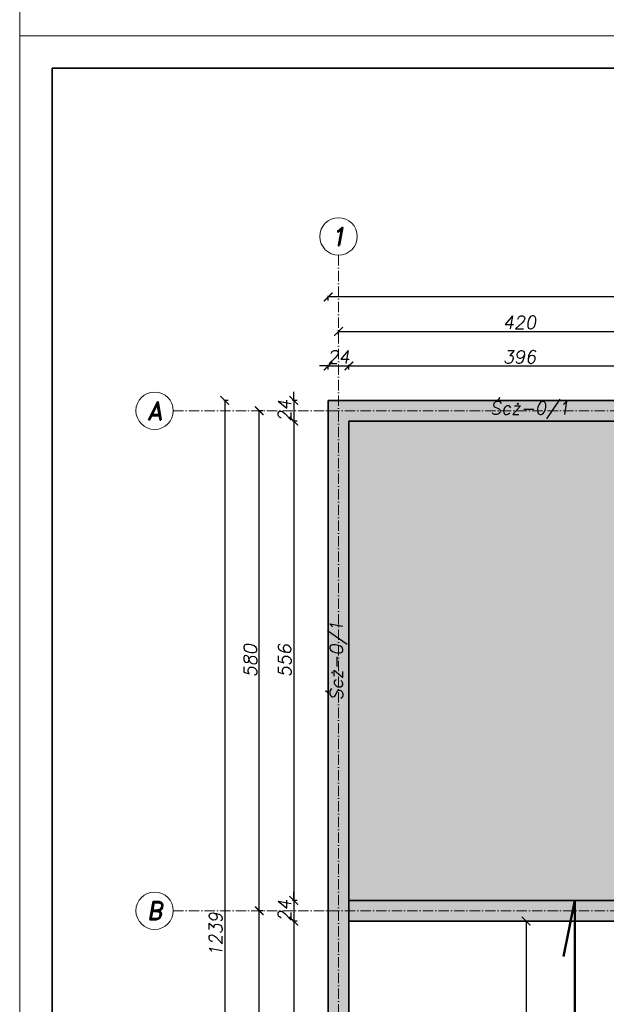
# Model space of a CAD drawing. Header units: millimetres. Extents: x 295948 to 312016, y 6878 to 18016.
# Tile 52 of 252: x 295948 to 296629, y 14665 to 15807. Entities that reach past the tile are written whole.
import ezdxf

# ---------------------------------------------------------------- set-up
doc = ezdxf.new("R2010")
doc.units = ezdxf.units.MM
doc.linetypes.add('ACAD_ISO10W100', pattern=[18, 12, -3, 0, -3])
for name, color, linetype, lineweight in [('konstrukcja', 3, 'Continuous', 35), ('konstrukcja wymiary', 1, 'Continuous', 13), ('kreskowanie', 253, 'Continuous', 0), ('opisy', 2, 'Continuous', 18), ('osie', 5, 'ACAD_ISO10W100', 13), ('zbrojenie', 4, 'Continuous', 50)]:
    doc.layers.add(name, color=color, linetype=linetype, lineweight=lineweight)
doc.styles.add('KONSTRUKCJA', font='romand.shx', dxfattribs={"oblique": 10})
doc.styles.get("Standard").update_dxf_attribs({"font": 'romand.shx', "oblique": 10})
doc.dimstyles.new('175', dxfattribs={"dimtxt": 15, "dimasz": 10, "dimexe": 1.25, "dimexo": 0.625, "dimgap": 3, "dimtad": 1, "dimdec": 0, "dimrnd": 0.5, "dimtxsty": 'KONSTRUKCJA', "dimblk": 'ARCHTICK', "dimcen": 2.5, "dimadec": 0, "dimazin": 0, "dimtfac": 1, "dimtdec": 0, "dimtix": 1, "dimtmove": 0, "dimatfit": 3, "dimfxl": 4, "dimfxlon": 1, "dimarcsym": 0})

# ---------------------------------------------------------------- blocks, each defined once
blk = doc.blocks.new('_ArchTick')
at = {"color": 0, "linetype": 'ByBlock', "lineweight": 13, "const_width": 0.15}
blk.add_lwpolyline([(-0.5, -0.5), (0.5, 0.5)], dxfattribs=at)
blk = doc.blocks.new('*D68')
at = {"layer": 'Defpoints', "color": 0, "transparency": 16777216}
for p in [(296738.4, 15445.3), (296318.4, 15365.3), (296738.4, 15365.3)]:
    blk.add_point(p, dxfattribs=at)
at = {"layer": 'konstrukcja wymiary', "color": 0, "lineweight": -2, "transparency": 16777216}
for p, q in [((296318.4, 15441.3), (296318.4, 15446.6)), ((296318.4, 15445.3), (296738.4, 15445.3)), ((296738.4, 15441.3), (296738.4, 15446.6))]:
    blk.add_line(p, q, dxfattribs=at)
at = {"layer": 'konstrukcja wymiary', "color": 0, "lineweight": -2, "transparency": 16777216, "xscale": 10, "yscale": 10, "zscale": 10, "rotation": 180}
blk.add_blockref('_ArchTick', (296318.4, 15445.3), dxfattribs=at)
at = {"layer": 'konstrukcja wymiary', "color": 0, "lineweight": -2, "transparency": 16777216, "xscale": 10, "yscale": 10, "zscale": 10}
blk.add_blockref('_ArchTick', (296738.4, 15445.3), dxfattribs=at)
at = {"layer": 'konstrukcja wymiary', "color": 0, "transparency": 16777216, "insert": (296528.4, 15455.8), "char_height": 15, "attachment_point": 5, "style": 'KONSTRUKCJA'}
blk.add_mtext('420', dxfattribs=at)
blk = doc.blocks.new('*D74')
at = {"layer": 'Defpoints', "color": 0, "transparency": 16777216}
for p in [(296306.4, 15485.3), (296306.4, 15365.3), (298090.4, 15365.3)]:
    blk.add_point(p, dxfattribs=at)
at = {"layer": 'konstrukcja wymiary', "color": 0, "lineweight": -2, "transparency": 16777216}
for p, q in [((296306.4, 15481.3), (296306.4, 15486.6)), ((298090.4, 15485.3), (296306.4, 15485.3)), ((298090.4, 15481.3), (298090.4, 15486.6))]:
    blk.add_line(p, q, dxfattribs=at)
at = {"layer": 'konstrukcja wymiary', "color": 0, "lineweight": -2, "transparency": 16777216, "xscale": 10, "yscale": 10, "zscale": 10, "rotation": 180}
blk.add_blockref('_ArchTick', (296306.4, 15485.3), dxfattribs=at)
at = {"layer": 'konstrukcja wymiary', "color": 0, "lineweight": -2, "transparency": 16777216, "xscale": 10, "yscale": 10, "zscale": 10}
blk.add_blockref('_ArchTick', (298090.4, 15485.3), dxfattribs=at)
at = {"layer": 'konstrukcja wymiary', "color": 0, "transparency": 16777216, "insert": (297198.4, 15495.8), "char_height": 15, "attachment_point": 5, "style": 'KONSTRUKCJA'}
blk.add_mtext('1784', dxfattribs=at)
blk = doc.blocks.new('*D65')
at = {"layer": 'Defpoints', "color": 0, "transparency": 16777216}
for p in [(296226.4, 14773.3), (296306.4, 14773.3), (296306.4, 14198.3)]:
    blk.add_point(p, dxfattribs=at)
at = {"layer": 'konstrukcja wymiary', "color": 0, "lineweight": -2, "transparency": 16777216}
for p, q in [((296230.4, 14773.3), (296225.1, 14773.3)), ((296226.4, 14198.3), (296226.4, 14773.3)), ((296230.4, 14198.3), (296225.1, 14198.3))]:
    blk.add_line(p, q, dxfattribs=at)
at = {"layer": 'konstrukcja wymiary', "color": 0, "lineweight": -2, "transparency": 16777216, "xscale": 10, "yscale": 10, "zscale": 10}
for p, rotation in [((296226.4, 14773.3), 90), ((296226.4, 14198.3), 270)]:
    blk.add_blockref('_ArchTick', p, dxfattribs=dict(at, rotation=rotation))
at = {"layer": 'konstrukcja wymiary', "color": 0, "transparency": 16777216, "insert": (296215.9, 14485.8), "char_height": 15, "attachment_point": 5, "rotation": 90, "style": 'KONSTRUKCJA'}
blk.add_mtext('575', dxfattribs=at)
blk = doc.blocks.new('*D66')
at = {"layer": 'Defpoints', "color": 0, "transparency": 16777216}
for p in [(296226.4, 15353.3), (296306.4, 15353.3), (296306.4, 14773.3)]:
    blk.add_point(p, dxfattribs=at)
at = {"layer": 'konstrukcja wymiary', "color": 0, "lineweight": -2, "transparency": 16777216}
for p, q in [((296230.4, 15353.3), (296225.1, 15353.3)), ((296226.4, 14773.3), (296226.4, 15353.3)), ((296230.4, 14773.3), (296225.1, 14773.3))]:
    blk.add_line(p, q, dxfattribs=at)
at = {"layer": 'konstrukcja wymiary', "color": 0, "lineweight": -2, "transparency": 16777216, "xscale": 10, "yscale": 10, "zscale": 10}
for p, rotation in [((296226.4, 15353.3), 90), ((296226.4, 14773.3), 270)]:
    blk.add_blockref('_ArchTick', p, dxfattribs=dict(at, rotation=rotation))
at = {"layer": 'konstrukcja wymiary', "color": 0, "transparency": 16777216, "insert": (296215.9, 15063.3), "char_height": 15, "attachment_point": 5, "rotation": 90, "style": 'KONSTRUKCJA'}
blk.add_mtext('580', dxfattribs=at)
blk = doc.blocks.new('*D67')
at = {"layer": 'Defpoints', "color": 0, "transparency": 16777216}
for p in [(296306.4, 15365.3), (296186.4, 14126.3), (296306.4, 14126.3)]:
    blk.add_point(p, dxfattribs=at)
at = {"layer": 'konstrukcja wymiary', "color": 0, "lineweight": -2, "transparency": 16777216}
for p, q in [((296190.4, 15365.3), (296185.1, 15365.3)), ((296186.4, 15365.3), (296186.4, 14126.3)), ((296190.4, 14126.3), (296185.1, 14126.3))]:
    blk.add_line(p, q, dxfattribs=at)
at = {"layer": 'konstrukcja wymiary', "color": 0, "lineweight": -2, "transparency": 16777216, "xscale": 10, "yscale": 10, "zscale": 10}
for p, rotation in [((296186.4, 15365.3), 90), ((296186.4, 14126.3), 270)]:
    blk.add_blockref('_ArchTick', p, dxfattribs=dict(at, rotation=rotation))
at = {"layer": 'konstrukcja wymiary', "color": 0, "transparency": 16777216, "insert": (296175.9, 14745.8), "char_height": 15, "attachment_point": 5, "rotation": 90, "style": 'KONSTRUKCJA'}
blk.add_mtext('1239', dxfattribs=at)
blk = doc.blocks.new('*D1660')
at = {"layer": 'Defpoints', "color": 0, "transparency": 16777216}
for p in [(296330.4, 15405.3), (296306.4, 15365.3), (296330.4, 15341.3)]:
    blk.add_point(p, dxfattribs=at)
at = {"layer": 'konstrukcja wymiary', "color": 0, "lineweight": -2, "transparency": 16777216}
for p, q in [((296306.4, 15405.3), (296296.4, 15405.3)), ((296306.4, 15401.3), (296306.4, 15406.6)), ((296306.4, 15405.3), (296330.4, 15405.3)), ((296330.4, 15401.3), (296330.4, 15406.6)), ((296330.4, 15405.3), (296340.4, 15405.3))]:
    blk.add_line(p, q, dxfattribs=at)
at = {"layer": 'konstrukcja wymiary', "color": 0, "lineweight": -2, "transparency": 16777216, "xscale": 10, "yscale": 10, "zscale": 10}
blk.add_blockref('_ArchTick', (296306.4, 15405.3), dxfattribs=at)
at = {"layer": 'konstrukcja wymiary', "color": 0, "lineweight": -2, "transparency": 16777216, "xscale": 10, "yscale": 10, "zscale": 10, "rotation": 180}
blk.add_blockref('_ArchTick', (296330.4, 15405.3), dxfattribs=at)
at = {"layer": 'konstrukcja wymiary', "color": 0, "transparency": 16777216, "insert": (296318.4, 15415.8), "char_height": 15, "attachment_point": 5, "style": 'KONSTRUKCJA'}
blk.add_mtext('24', dxfattribs=at)
blk = doc.blocks.new('*D1661')
at = {"layer": 'Defpoints', "color": 0, "transparency": 16777216}
for p in [(296726.4, 15405.3), (296330.4, 15341.3), (296726.4, 15341.3)]:
    blk.add_point(p, dxfattribs=at)
at = {"layer": 'konstrukcja wymiary', "color": 0, "lineweight": -2, "transparency": 16777216}
for p, q in [((296330.4, 15401.3), (296330.4, 15406.6)), ((296330.4, 15405.3), (296726.4, 15405.3)), ((296726.4, 15401.3), (296726.4, 15406.6))]:
    blk.add_line(p, q, dxfattribs=at)
at = {"layer": 'konstrukcja wymiary', "color": 0, "lineweight": -2, "transparency": 16777216, "xscale": 10, "yscale": 10, "zscale": 10, "rotation": 180}
blk.add_blockref('_ArchTick', (296330.4, 15405.3), dxfattribs=at)
at = {"layer": 'konstrukcja wymiary', "color": 0, "lineweight": -2, "transparency": 16777216, "xscale": 10, "yscale": 10, "zscale": 10}
blk.add_blockref('_ArchTick', (296726.4, 15405.3), dxfattribs=at)
at = {"layer": 'konstrukcja wymiary', "color": 0, "transparency": 16777216, "insert": (296528.4, 15415.8), "char_height": 15, "attachment_point": 5, "style": 'KONSTRUKCJA'}
blk.add_mtext('396', dxfattribs=at)
blk = doc.blocks.new('*D1669')
at = {"layer": 'Defpoints', "color": 0, "transparency": 16777216}
for p in [(296306.4, 15365.3), (296266.4, 15341.3), (296330.4, 15341.3)]:
    blk.add_point(p, dxfattribs=at)
at = {"layer": 'konstrukcja wymiary', "color": 0, "lineweight": -2, "transparency": 16777216}
for p, q in [((296266.4, 15365.3), (296266.4, 15375.3)), ((296270.4, 15365.3), (296265.1, 15365.3)), ((296266.4, 15365.3), (296266.4, 15341.3)), ((296270.4, 15341.3), (296265.1, 15341.3)), ((296266.4, 15341.3), (296266.4, 15331.3))]:
    blk.add_line(p, q, dxfattribs=at)
at = {"layer": 'konstrukcja wymiary', "color": 0, "lineweight": -2, "transparency": 16777216, "xscale": 10, "yscale": 10, "zscale": 10}
for p, rotation in [((296266.4, 15365.3), 270), ((296266.4, 15341.3), 90)]:
    blk.add_blockref('_ArchTick', p, dxfattribs=dict(at, rotation=rotation))
at = {"layer": 'konstrukcja wymiary', "color": 0, "transparency": 16777216, "insert": (296255.9, 15353.3), "char_height": 15, "attachment_point": 5, "rotation": 90, "style": 'KONSTRUKCJA'}
blk.add_mtext('24', dxfattribs=at)
blk = doc.blocks.new('*D1670')
at = {"layer": 'Defpoints', "color": 0, "transparency": 16777216}
for p in [(296330.4, 15341.3), (296266.4, 14785.3), (296330.4, 14785.3)]:
    blk.add_point(p, dxfattribs=at)
at = {"layer": 'konstrukcja wymiary', "color": 0, "lineweight": -2, "transparency": 16777216}
for p, q in [((296270.4, 15341.3), (296265.1, 15341.3)), ((296266.4, 15341.3), (296266.4, 14785.3)), ((296270.4, 14785.3), (296265.1, 14785.3))]:
    blk.add_line(p, q, dxfattribs=at)
at = {"layer": 'konstrukcja wymiary', "color": 0, "lineweight": -2, "transparency": 16777216, "xscale": 10, "yscale": 10, "zscale": 10}
for p, rotation in [((296266.4, 15341.3), 90), ((296266.4, 14785.3), 270)]:
    blk.add_blockref('_ArchTick', p, dxfattribs=dict(at, rotation=rotation))
at = {"layer": 'konstrukcja wymiary', "color": 0, "transparency": 16777216, "insert": (296255.9, 15063.3), "char_height": 15, "attachment_point": 5, "rotation": 90, "style": 'KONSTRUKCJA'}
blk.add_mtext('556', dxfattribs=at)
blk = doc.blocks.new('*D1671')
at = {"layer": 'Defpoints', "color": 0, "transparency": 16777216}
for p in [(296330.4, 14785.3), (296266.4, 14761.3), (296330.4, 14761.3)]:
    blk.add_point(p, dxfattribs=at)
at = {"layer": 'konstrukcja wymiary', "color": 0, "lineweight": -2, "transparency": 16777216}
for p, q in [((296266.4, 14785.3), (296266.4, 14795.3)), ((296270.4, 14785.3), (296265.1, 14785.3)), ((296266.4, 14785.3), (296266.4, 14761.3)), ((296270.4, 14761.3), (296265.1, 14761.3)), ((296266.4, 14761.3), (296266.4, 14751.3))]:
    blk.add_line(p, q, dxfattribs=at)
at = {"layer": 'konstrukcja wymiary', "color": 0, "lineweight": -2, "transparency": 16777216, "xscale": 10, "yscale": 10, "zscale": 10}
for p, rotation in [((296266.4, 14785.3), 270), ((296266.4, 14761.3), 90)]:
    blk.add_blockref('_ArchTick', p, dxfattribs=dict(at, rotation=rotation))
at = {"layer": 'konstrukcja wymiary', "color": 0, "transparency": 16777216, "insert": (296255.9, 14773.3), "char_height": 15, "attachment_point": 5, "rotation": 90, "style": 'KONSTRUKCJA'}
blk.add_mtext('24', dxfattribs=at)
blk = doc.blocks.new('*D1672')
at = {"layer": 'Defpoints', "color": 0, "transparency": 16777216}
for p in [(296330.4, 14761.3), (296266.4, 14150.3), (296330.4, 14150.3)]:
    blk.add_point(p, dxfattribs=at)
at = {"layer": 'konstrukcja wymiary', "color": 0, "lineweight": -2, "transparency": 16777216}
for p, q in [((296270.4, 14761.3), (296265.1, 14761.3)), ((296266.4, 14761.3), (296266.4, 14150.3)), ((296270.4, 14150.3), (296265.1, 14150.3))]:
    blk.add_line(p, q, dxfattribs=at)
at = {"layer": 'konstrukcja wymiary', "color": 0, "lineweight": -2, "transparency": 16777216, "xscale": 10, "yscale": 10, "zscale": 10}
for p, rotation in [((296266.4, 14761.3), 90), ((296266.4, 14150.3), 270)]:
    blk.add_blockref('_ArchTick', p, dxfattribs=dict(at, rotation=rotation))
at = {"layer": 'konstrukcja wymiary', "color": 0, "transparency": 16777216, "insert": (296255.9, 14455.8), "char_height": 15, "attachment_point": 5, "rotation": 90, "style": 'KONSTRUKCJA'}
blk.add_mtext('611', dxfattribs=at)
blk = doc.blocks.new('*D1718')
at = {"layer": 'Defpoints', "color": 0, "transparency": 16777216}
for p in [(296330.4, 14761.3), (296494.4, 14467.3), (296536.1, 14467.3)]:
    blk.add_point(p, dxfattribs=at)
at = {"layer": 'konstrukcja wymiary', "color": 0, "lineweight": -2, "transparency": 16777216}
for p, q in [((296532.1, 14761.3), (296537.4, 14761.3)), ((296536.1, 14761.3), (296536.1, 14467.3)), ((296532.1, 14467.3), (296537.4, 14467.3))]:
    blk.add_line(p, q, dxfattribs=at)
at = {"layer": 'konstrukcja wymiary', "color": 0, "lineweight": -2, "transparency": 16777216, "xscale": 10, "yscale": 10, "zscale": 10}
for p, rotation in [((296536.1, 14761.3), 90), ((296536.1, 14467.3), 270)]:
    blk.add_blockref('_ArchTick', p, dxfattribs=dict(at, rotation=rotation))
at = {"layer": 'konstrukcja wymiary', "color": 0, "transparency": 16777216, "insert": (296525.6, 14614.3), "char_height": 15, "attachment_point": 5, "rotation": 90, "style": 'KONSTRUKCJA'}
blk.add_mtext('294', dxfattribs=at)

msp = doc.modelspace()

# ---------------------------------------------------------------- hatches: boundary and pattern name
at = {"layer": 'kreskowanie'}
h = msp.add_hatch(dxfattribs=at)
h.set_pattern_fill('AR-SAND', color=256, scale=0.3)
h.paths.add_polyline_path([(296726.362, 15341.343), (296330.362, 15341.343), (296330.362, 14785.343), (296726.362, 14785.343)])
h.paths.add_polyline_path([(296938.362, 15341.343), (296750.362, 15341.343), (296750.362, 14785.343), (296938.362, 14785.343)])
h.paths.add_polyline_path([(297358.362, 15043.443), (297346.362, 15043.443), (297346.362, 15341.343), (296938.362, 15341.343), (296938.362, 14785.343), (297358.362, 14785.343)])
h.paths.add_polyline_path([(297406.362, 15043.443), (297358.362, 15043.443), (297358.362, 14785.343), (297406.362, 14785.343)])
h.paths.add_polyline_path([(297458.362, 15341.343), (297370.362, 15341.343), (297370.362, 15067.443), (297430.362, 15067.443), (297430.362, 14785.343), (297458.362, 14785.343)])
h.paths.add_polyline_path([(297646.362, 15341.343), (297458.362, 15341.343), (297458.362, 14785.343), (297646.362, 14785.343)])
h.paths.add_polyline_path([(298066.362, 15341.343), (297670.362, 15341.343), (297670.362, 14785.343), (298066.362, 14785.343)])
h.paths.add_polyline_path([(296334.555, 15009.405), (296334.555, 15111.191), (296302.169, 15116.902), (296302.169, 15015.116)], flags=9)
h.paths.add_polyline_path([(296486.338, 15337.649), (296588.124, 15337.649), (296593.834, 15370.036), (296492.049, 15370.036)], flags=9)
h.paths.add_polyline_path([(296984.411, 15337.649), (297086.196, 15337.649), (297091.907, 15370.036), (296990.121, 15370.036)], flags=9)
h.paths.add_polyline_path([(297456.951, 15337.649), (297558.737, 15337.649), (297564.448, 15370.036), (297462.662, 15370.036)], flags=9)
h.paths.add_polyline_path([(298094.555, 15009.405), (298094.555, 15111.191), (298062.169, 15116.902), (298062.169, 15015.116)], flags=9)
h.paths.add_polyline_path([(297812.569, 15337.649), (297914.355, 15337.649), (297920.065, 15370.036), (297818.28, 15370.036)], flags=9)
h = msp.add_hatch(dxfattribs=at)
h.set_pattern_fill('ANSI33', color=256, scale=2, style=0)
h.paths.add_polyline_path([(296846.207, 15365.343), (296306.362, 15365.343), (296306.362, 14126.343), (296846.207, 14126.343), (296846.207, 14150.343), (296330.362, 14150.343), (296330.362, 15341.343), (296846.207, 15341.343)])
h = msp.add_hatch(dxfattribs=at)
h.set_pattern_fill('ANSI33', color=256, scale=2, style=0)
h.paths.add_polyline_path([(297530.334, 14785.343), (296592.713, 14785.343), (296592.713, 14761.343), (297525.384, 14761.343)])
h.paths.add_polyline_path([(296592.713, 14785.343), (296330.362, 14785.343), (296330.362, 14761.343), (296587.763, 14761.343)])
h.paths.add_polyline_path([(298066.362, 14785.343), (297530.334, 14785.343), (297530.334, 14761.343), (298066.362, 14761.343)])
h.paths.add_polyline_path([(296895.032, 14736.754), (296895.032, 14766.397), (296872.646, 14770.344), (296872.646, 14740.701)], flags=9)
h.paths.add_polyline_path([(297503.077, 14736.754), (297503.077, 14766.397), (297480.691, 14770.344), (297480.691, 14740.701)], flags=9)
h.paths.add_polyline_path([(297136.209, 14757.649), (297242.281, 14757.649), (297247.991, 14790.036), (297141.92, 14790.036)], flags=9)
h.paths.add_polyline_path([(296634.883, 14757.649), (296740.955, 14757.649), (296746.665, 14790.036), (296640.594, 14790.036)], flags=9)
h.paths.add_polyline_path([(297703.179, 14757.649), (297809.251, 14757.649), (297814.961, 14790.036), (297708.89, 14790.036)], flags=9)

# ---------------------------------------------------------------- linework, layer by layer
at = {"layer": 'konstrukcja'}
for p, q in [((296306.362, 14126.343), (296306.362, 15365.343)), ((298090.362, 15365.343), (296306.362, 15365.343)), ((296330.362, 14150.343), (296330.362, 15341.343)), ((296330.362, 15341.343), (298066.362, 15341.343)), ((296330.362, 14785.343), (298066.362, 14785.343)), ((296330.362, 14761.343), (298066.362, 14761.343))]:
    msp.add_line(p, q, dxfattribs=at)
msp.add_lwpolyline([(295985.908, 15750.687), (299060.908, 15750.687), (299060.908, 13598.187), (295985.908, 13598.187)], close=True, dxfattribs=at)
at = {"layer": 'konstrukcja wymiary'}
for points in [[(295948.408, 18015.687), (299098.408, 18015.687), (299098.408, 15788.187), (295948.408, 15788.187)], [(295948.408, 15788.187), (299098.408, 15788.187), (299098.408, 13560.687), (295948.408, 13560.687)]]:
    msp.add_lwpolyline(points, close=True, dxfattribs=at)
at = {"layer": 'opisy'}
for centre in [(296318.362, 15555.488), (296104.945, 15353.343), (296104.945, 14773.343)]:
    msp.add_circle(centre, 21.7, dxfattribs=at)
at = {"layer": 'osie'}
for p, q in [((296318.362, 15533.788), (296318.362, 14064.608)), ((296126.645, 15353.343), (298155.44, 15353.343)), ((296126.645, 14773.343), (298155.44, 14773.343))]:
    msp.add_line(p, q, dxfattribs=at)
at = {"layer": 'zbrojenie'}
for p, q in [((296592.713, 14785.343), (296579.252, 14720.079)), ((296592.713, 14126.343), (296592.713, 14785.343))]:
    msp.add_line(p, q, dxfattribs=at)

# ---------------------------------------------------------------- texts
at = {"layer": 'opisy', "char_height": 21, "width": 6.92519, "attachment_point": 5}
for s, insert in [('1', (296318.362, 15555.488)), ('A', (296104.945, 15353.343)), ('B', (296104.945, 14773.343))]:
    msp.add_mtext(s, dxfattribs=dict(at, insert=insert))
at = {"layer": 'opisy', "insert": (296540.275, 15353.843), "char_height": 15, "attachment_point": 5}
msp.add_mtext('Ścż-0/1', dxfattribs=at)
at = {"layer": 'opisy', "insert": (296318.362, 15063.343), "char_height": 15, "attachment_point": 5, "rotation": 90}
msp.add_mtext('Ścż-0/1', dxfattribs=at)

# ---------------------------------------------------------------- dimensions: what is measured, and where the dimension line sits
at = {"layer": 'konstrukcja wymiary'}
for base, p1, p2, picture, middle in [((296306.362, 15485.343), (298090.362, 15365.343), (296306.362, 15365.343), '*D74', (297198.362, 15495.843)), ((296738.362, 15445.343), (296318.362, 15365.343), (296738.362, 15365.343), '*D68', (296528.362, 15455.843)), ((296330.362, 15405.343), (296306.362, 15365.343), (296330.362, 15341.343), '*D1660', (296318.362, 15415.843))]:
    dim = msp.add_linear_dim(base=base, p1=p1, p2=p2, dimstyle='175', dxfattribs=at)
    dim.commit()
    dim.dimension.update_dxf_attribs({"geometry": picture, "text_midpoint": middle})
dim = msp.add_linear_dim(base=(296726.362, 15405.343), p1=(296330.362, 15341.343), p2=(296726.362, 15341.343), dimstyle='175', override={"dimtmove": 1}, dxfattribs=at)
dim.commit()
dim.dimension.update_dxf_attribs({"geometry": '*D1661', "text_midpoint": (296528.362, 15415.843)})
for base, p1, p2, picture, middle in [((296266.362, 15341.343), (296306.362, 15365.343), (296330.362, 15341.343), '*D1669', (296255.862, 15353.343)), ((296186.362, 14126.343), (296306.362, 15365.343), (296306.362, 14126.343), '*D67', (296175.862, 14745.843)), ((296536.146, 14467.343), (296330.362, 14761.343), (296494.362, 14467.343), '*D1718', (296525.646, 14614.343))]:
    dim = msp.add_linear_dim(base=base, p1=p1, p2=p2, angle=90, dimstyle='175', dxfattribs=at)
    dim.commit()
    dim.dimension.update_dxf_attribs({"geometry": picture, "text_midpoint": middle})
for base, p1, p2, picture, middle in [((296226.362, 15353.343), (296306.362, 14773.343), (296306.362, 15353.343), '*D66', (296215.862, 15063.343)), ((296266.362, 14785.343), (296330.362, 15341.343), (296330.362, 14785.343), '*D1670', (296255.862, 15063.343)), ((296266.362, 14761.343), (296330.362, 14785.343), (296330.362, 14761.343), '*D1671', (296255.862, 14773.343)), ((296226.362, 14773.343), (296306.362, 14198.343), (296306.362, 14773.343), '*D65', (296215.862, 14485.843)), ((296266.362, 14150.343), (296330.362, 14761.343), (296330.362, 14150.343), '*D1672', (296255.862, 14455.843))]:
    dim = msp.add_linear_dim(base=base, p1=p1, p2=p2, angle=90, dimstyle='175', override={"dimtmove": 1}, dxfattribs=at)
    dim.commit()
    dim.dimension.update_dxf_attribs({"geometry": picture, "text_midpoint": middle})

doc.saveas('drawing.dxf')
